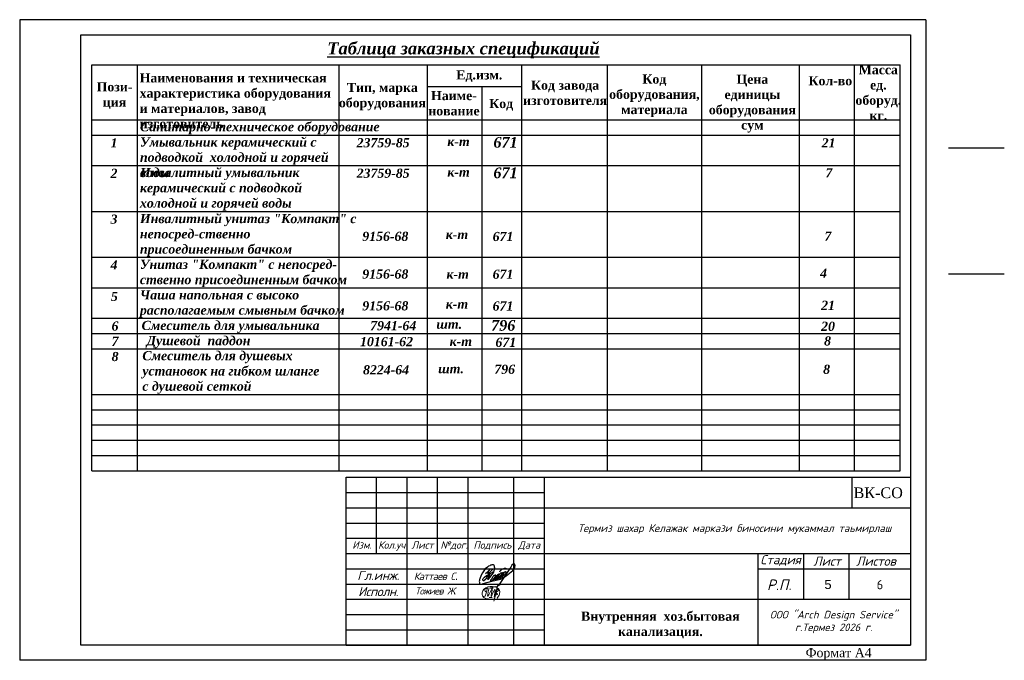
# Model space of a CAD drawing. Header units: inches. Extents: x 8001 to 766003, y -84601 to 563258.
# Tile 118 of 169: x 459026 to 491300, y -12459 to 8541. Entities that reach past the tile are written whole.
import ezdxf

# ---------------------------------------------------------------- set-up
doc = ezdxf.new("R2010")
doc.units = ezdxf.units.IN
doc.header["$MEASUREMENT"] = 0
doc.layers.add('_0', color=7, linetype='Continuous', lineweight=15)
doc.layers.add('ФВС-3', color=7, linetype='Continuous', lineweight=25)
doc.styles.add('MyStyle', font='isocpeur.ttf', dxfattribs={"height": 400})
doc.styles.add('OOO-Kazar', font='txt')
doc.styles.get("Standard").update_dxf_attribs({"font": 'arial.ttf'})
doc.styles.add('TIMES', font='times.ttf')
doc.styles.add('TIMES NEW', font='times.ttf')

# ---------------------------------------------------------------- blocks, each defined once
blk = doc.blocks.new('gfnfd')
at = {"layer": '_0', "color": 5, "ltscale": 100}
for points in [[(6520818, 2413294), (6520848, 2413294)], [(6520801, 2413192), (6520834, 2413192)]]:
    blk.add_lwpolyline(points, dxfattribs=at)
blk.add_arc((6518800, 2413812), 2051, 342.7953, 345.3289, dxfattribs=at)
for points in [[(6520800, 2413285), (6520787, 2413205), (6520836, 2413285), (6520823, 2413202), (6520866, 2413283), (6520858, 2413196), (6520895, 2413322), (6520855, 2413150)], [(6520891, 2413186), (6520915, 2413229), (6520915, 2413269), (6520746, 2413281), (6520730, 2413208), (6520827, 2413173)], [(6520765, 2413255), (6520754, 2413268), (6520847, 2413305), (6520939, 2413339)], [(6520888, 2413288), (6520900, 2413266), (6520879, 2413250), (6520895, 2413224), (6520870, 2413213), (6520870, 2413207)], [(6520760, 2413206), (6520746, 2413203)]]:
    blk.add_spline(points, degree=3, dxfattribs=at)
blk = doc.blocks.new('rrwerewrewrewrew')
at = {"color": 5}
for points in [[(387872, 564817), (385461, 560165, 0.55556748), (386382, 560107), (391670, 566719), (392907, 570003, 0.16524673), (392907, 572723, 0.43735193), (390680, 575054, 0.1925367), (387853, 574100), (386571, 573489), (385290, 572586), (383117, 570710), (380078, 566719), (378699, 564105), (377285, 560326), (377078, 559578, 0.07852278), (377003, 555809, 0.23019417), (377694, 554621, 0.0887128), (377781, 554616, 0.0887128), (379419, 554812, 0.0887128), (381084, 555304), (390088, 557920), (399004, 560086), (402154, 561376)], [(387980, 570424), (385421, 567493, 0.22899883), (385508, 566433, 0.41488709), (386276, 566280), (387929, 567230), (391574, 570827), (387929, 567230), (383602, 559965), (381685, 558391), (380818, 558391), (380448, 559062), (380582, 559876), (380932, 560780), (382245, 562139), (384351, 563843), (392166, 568035)], [(390507, 558635), (395529, 562210), (397057, 563852), (397766, 564614), (397257, 565308), (395804, 564684), (393930, 562390), (393187, 560845, 0.24255711), (393041, 559580, 0.40328304), (393704, 559264), (399431, 563972), (400603, 565962), (400228, 566548), (398635, 565939), (397633, 564795), (395782, 562481), (395782, 560295), (396385, 560295), (399478, 562450), (401915, 565049, 0.04813408), (402290, 566969, 0.1195267), (400636, 565910), (398470, 562543), (398470, 560904), (398892, 560600), (405033, 566245, 0.12154345), (405033, 567557, 0.35845704), (404400, 567908, 0.15003716), (402713, 566737), (401915, 565049), (401358, 564455, 0.10332709), (401119, 561843, 0.57533837), (401471, 561164, 0.15295213), (402959, 561934), (404869, 563552), (412161, 569153), (414224, 572291), (414531, 574421), (414044, 575728), (413253, 576151), (412242, 575691), (411129, 574552), (409777, 572512), (406098, 567138), (396979, 553520)], [(398349, 567683, -0.17239952), (399516, 569357, -0.09374717), (402528, 571150, -0.27811873), (405794, 570727)], [(393348, 564247, 0.15829732), (390735, 562114), (389962, 560238), (388831, 559169, 0.49817329), (388831, 558274, 0.20946853), (389828, 557885), (393236, 561652), (394204, 563658, 0.46432334), (393929, 564350), (393348, 564299), (393348, 564247)]]:
    blk.add_lwpolyline(points, format="xyb", dxfattribs=at)
blk.add_lwpolyline([(385421, 567493), (383513, 565557)], dxfattribs=at)

msp = doc.modelspace()

# ---------------------------------------------------------------- linework, layer by layer
at = {"color": 0}
for p, q in [((488725.876, 8540.99), (459025.876, 8540.99)), ((488725.876, -12459.01), (459025.876, -12459.01))]:
    msp.add_line(p, q, dxfattribs=at)
for p, q in [((459025.876, 8540.99), (459025.876, -12459.01)), ((488725.876, 8540.99), (488725.876, -12459.01)), ((461025.876, 8040.99), (488225.876, 8040.99)), ((461025.876, -11959.01), (461025.876, 8040.99)), ((488225.876, 8040.99), (488225.876, -11959.01)), ((461390.347, 7056.246), (487890.347, 7056.246)), ((461390.347, -6243.754), (461390.347, 7056.246)), ((462890.347, -6243.754), (462890.347, 7056.246)), ((469496.419, -6243.754), (469496.419, 7056.246)), ((472390.347, -6243.754), (472390.347, 7056.246)), ((475490.347, -6243.754), (475490.347, 7056.246)), ((478290.347, -6243.754), (478290.347, 7056.246)), ((481390.347, -6243.754), (481390.347, 7056.246)), ((484590.347, -6243.754), (484590.347, 7056.246)), ((486390.347, -6243.754), (486390.347, 7056.246)), ((487890.347, -6243.754), (487890.347, 7056.246)), ((472390.347, 6356.246), (475490.347, 6356.246)), ((474190.347, -6243.754), (474190.347, 6356.246)), ((461390.347, 5256.246), (487890.347, 5256.246)), ((461390.347, 4756.246), (487890.347, 4756.246)), ((461390.347, 3756.246), (487890.347, 3756.246)), ((461390.347, 2256.246), (487890.347, 2256.246)), ((461390.347, 756.246), (487890.347, 756.246)), ((461390.347, -243.754), (487890.347, -243.754)), ((461390.347, -1243.754), (487890.347, -1243.754)), ((461390.347, -1743.754), (487890.347, -1743.754)), ((461390.347, -2243.754), (487890.347, -2243.754)), ((461390.347, -3743.754), (487890.347, -3743.754)), ((461390.347, -4243.754), (487890.347, -4243.754)), ((461390.347, -4743.754), (487890.347, -4743.754)), ((461390.347, -5243.754), (487890.347, -5243.754)), ((461390.347, -5743.754), (487890.347, -5743.754)), ((461390.347, -6243.754), (487890.347, -6243.754)), ((488225.876, -11959.01), (461025.876, -11959.01))]:
    msp.add_line(p, q)
at = {"linetype": 'Continuous'}
for p, q in [((469725.876, -6459.01), (488225.876, -6459.01)), ((469725.876, -11959.01), (469725.876, -6459.01)), ((470725.876, -8959.01), (470725.876, -6459.01)), ((471725.876, -11959.01), (471725.876, -6459.01)), ((472725.876, -8959.01), (472725.876, -6459.01)), ((473725.876, -11959.01), (473725.876, -6459.01)), ((475225.876, -11959.01), (475225.876, -6459.01)), ((476225.876, -11959.01), (476225.876, -6459.01)), ((476225.876, -7459.01), (488225.876, -7459.01)), ((469725.876, -8459.01), (476225.876, -8459.01)), ((469725.876, -8959.01), (476225.876, -8959.01)), ((476225.876, -8959.01), (488225.876, -8959.01)), ((483225.876, -8959.01), (483225.876, -11959.01)), ((484725.876, -10459.01), (484725.876, -8959.01)), ((486220.038, -10459.01), (486220.038, -8959.01)), ((483225.876, -9459.01), (488225.876, -9459.01)), ((476225.876, -10459.01), (488225.876, -10459.01)), ((469725.876, -11959.01), (488225.876, -11959.01)), ((483225.876, -11959.01), (488225.876, -11959.01))]:
    msp.add_line(p, q, dxfattribs=at)
at = {"linetype": 'ByBlock', "ltscale": 0.1}
msp.add_line((486305.876, -6459.01), (486305.876, -7459.01), dxfattribs=at)
at = {"ltscale": 100}
msp.add_line((469725.876, -11959.01), (483225.876, -11959.01), dxfattribs=at)
at = {"color": 18, "true_color": 0x000000}
for points in [[(489471.5, 4339.5), (491300, 4339.5)], [(489471.5, 212.5), (491300, 212.5)]]:
    msp.add_lwpolyline(points, dxfattribs=at)
at = {"linetype": 'Continuous'}
for points in [[(469725.876, -6959.01), (476225.876, -6959.01)], [(469725.876, -7459.01), (476225.876, -7459.01)], [(469725.876, -7959.01), (476225.876, -7959.01)], [(469725.876, -9459.01), (476225.876, -9459.01)], [(469725.876, -9959.01), (476225.876, -9959.01)], [(469725.876, -10459.01), (476225.876, -10459.01)], [(469725.876, -10959.01), (476225.876, -10959.01)], [(469725.876, -11459.01), (476225.876, -11459.01)]]:
    msp.add_lwpolyline(points, dxfattribs=at)

# ---------------------------------------------------------------- block references
at = {"color": 6, "xscale": 0.03125, "yscale": 0.03125, "zscale": 0.03125}
msp.add_blockref('rrwerewrewrewrew', (462314.239, -27298.816), dxfattribs=at)
at = {"layer": '_0', "xscale": 3, "yscale": 3, "zscale": 3}
msp.add_blockref('gfnfd', (-19087993.458, -7249974.643), dxfattribs=at)

# ---------------------------------------------------------------- texts
at = {"linetype": 'Continuous', "ltscale": 100, "style": 'TIMES NEW'}
msp.add_text('Формат A4', height=300, dxfattribs=at).set_placement((484786.92, -12359.01))
for s, insert, char_height, width, attachment_point in [('{\\fTimes New Roman|b1|i1|c204|p18;\\LТаблица заказных спецификаций}', (473570.957, 7803.285), 400, 9174.19659, 2), ('{\\fTimes New Roman|b1|i0|c204|p18;Наименования и техническая характеристика оборудования и материалов, завод изготовитель}', (462957.858, 6784.544), 300, 6577.15055, 1), ('{\\fTimes New Roman|b1|i0|c204|p18;Ед.изм.}', (473335.253, 6882.148), 300, 1741.27809, 1), ('{\\fTimes New Roman|b1|i0|c204|p18;Масса \\Pед.\\Pоборуд.\\Pкг.}', (487170.536, 7051.355), 300, 2018.58837, 2), ('{\\fTimes New Roman|b1|i0|c204|p18;Пози-\\Pция}', (462133.724, 6490.712), 300, 1778.65771, 2), ('{\\fTimes New Roman|b1|i0|c204|p18;Тип, марка оборудования}', (470914.13, 6468.91), 300, 2555.80105, 2), ('{\\fTimes New Roman|b1|i0|c204|p18;Код завода изготовителя}', (476903.98, 6544.598), 300, 3755.54488, 2), ('{\\fTimes New Roman|b1|i0|c204|p18;Код оборудования, материала}', (479830.2, 6745.668), 300, 2642.92335, 2), ('{\\fTimes New Roman|b1|i0|c204|p18;Цена единицы оборудования\\Pсум}', (483041.487, 6739.239), 300, 2969.87361, 2), ('{\\fTimes New Roman|b1|i0|c204|p18;Кол-во}', (484881.868, 6688.8), 300, 1883.37616, 1), ('{\\fTimes New Roman|b1|i0|c204|p18;Наиме-\\Pнование}', (473259.816, 6202.974), 300, 2217.68144, 2), ('{\\fTimes New Roman|b1|i0|c204|p18;Код}', (474415.803, 5942.93), 300, 2042.16445, 1), ('{\\fTimes New Roman|b1|i1|c204|p18;Санитарно-техническое оборудование}', (462968.908, 5182.185), 300, 7826.06459, 1), ('{\\fTimes New Roman|b0|i0|c204|p18;   \\fTimes New Roman|b1|i1|c204|p18;к-т}', (472777.249, -1853.677), 300, 1028.01802, 1), ('{\\fTimes New Roman|b1|i1|c204|p18;671}', (474621.045, -1883.334), 300, 791.87288, 1), ('{\\fTimes New Roman|b1|i1|c204|p18;8}', (485391.634, -1839.222), 300, 441.86085, 1), ('{\\fTimes New Roman|b0|i0|c204|p18;   \\fTimes New Roman|b1|i1|c204|p18;шт.}', (472742.284, -2750.479), 300, 1114.1031, 1), ('{\\fTimes New Roman|b1|i1|c204|p18;796}', (474583.251, -2767.855), 300, 3755.54488, 1), ('{\\fTimes New Roman|b1|i1|c204|p18;8}', (485361.558, -2769.612), 300, 469.7628, 1), ('{\\fISOCPEUR|b0|i1|c204|p34;\\T0.9;Каттаев С}.', (471945.876, -9703.696), 240, 2180, 4)]:
    msp.add_mtext(s, dxfattribs=dict(insert=insert, char_height=char_height, width=width, attachment_point=attachment_point))
at = {"attachment_point": 1}
for s, insert, char_height, width, style in [('{\\fTimes New Roman|b1|i1|c204|p18;1}', (462004.305, 4653.146), 300, 225.3504, 'TIMES'), ('{\\fTimes New Roman|b1|i1|c204|p18;Умывальник керамический с подводкой  холодной и горячей воды}', (462968.187, 4680.932), 300, 7164.66464, 'TIMES'), ('{\\fTimes New Roman|b1|i1|c204|p18;23759-85}', (470070.739, 4658.716), 300, 1702.63951, 'TIMES'), ('{\\fTimes New Roman|b0|i0|c238|p18;   \\fTimes New Roman|b1|i1|c204|p18;к-т}', (472702.079, 4695.766), 300, 1154.95003, 'TIMES'), ('{\\fTimes New Roman|b1|i1|c204|p18;671}', (474554.826, 4695.766), 350, 981.02527, 'TIMES'), ('{\\fTimes New Roman|b1|i1|c204|p18;21}', (485313.325, 4652.441), 300, 443.2554, 'TIMES'), ('{\\fTimes New Roman|b1|i1|c204|p18;2}', (462004.305, 3653.146), 300, 225.3504, 'TIMES'), ('{\\fTimes New Roman|b1|i1|c204|p18;Инвалитный умывальник керамический с подводкой  холодной и горячей воды}', (462968.187, 3680.932), 300, 7164.66464, 'TIMES'), ('{\\fTimes New Roman|b1|i1|c204|p18;23759-85}', (470070.739, 3658.716), 300, 1702.63951, 'TIMES'), ('{\\fTimes New Roman|b0|i0|c238|p18;   \\fTimes New Roman|b1|i1|c204|p18;к-т}', (472702.079, 3695.766), 300, 1154.95003, 'TIMES'), ('{\\fTimes New Roman|b1|i1|c204|p18;671}', (474554.826, 3695.766), 350, 981.02527, 'TIMES'), ('{\\fTimes New Roman|b1|i1|c204|p18;7}', (485439.213, 3673.047), 300, 214.97947, 'TIMES'), ('{\\fTimes New Roman|b1|i1|c204|p18;3}', (462004.305, 2153.146), 300, 225.3504, 'TIMES'), ('{\\fTimes New Roman|b1|i1|c204|p18;Инвалитный унитаз "Компакт" с непосред-ственно присоединенным бачком}', (462966.54, 2170.925), 300, 7117.2519, 'TIMES NEW'), ('{\\fTimes New Roman|b1|i1|c204|p18;9156-68}', (470255.151, 1589.654), 300, 1475.31435, 'TIMES NEW'), ('{\\fTimes New Roman|b1|i1|c204|p18;к-т}', (472991.097, 1649.304), 300, 695.79019, 'TIMES NEW'), ('{\\fTimes New Roman|b1|i1|c204|p18;671}', (474527.567, 1584.654), 300, 643.01442, 'TIMES NEW'), ('{\\fTimes New Roman|b1|i1|c204|p18;7}', (485405.997, 1595.558), 300, 221.4075, 'TIMES NEW'), ('{\\fTimes New Roman|b1|i1|c204|p18;4}', (462004.305, 653.146), 300, 225.3504, 'TIMES'), ('{\\fTimes New Roman|b1|i1|c204|p18;5}', (462017.507, -380.801), 300, 211.6242, 'TIMES'), ('{\\fTimes New Roman|b1|i1|c204|p18;\\C0;Чаша напольная с высоко располагаемым смывным бачком}', (462966.54, -329.075), 300, 6994.89877, 'TIMES NEW'), ('{\\fTimes New Roman|b1|i1|c204|p18;9156-68}', (470255.151, -688.846), 300, 1475.31435, 'TIMES NEW'), ('{\\fTimes New Roman|b1|i1|c204|p18;к-т}', (472991.097, -629.196), 300, 695.79019, 'TIMES NEW'), ('{\\fTimes New Roman|b1|i1|c204|p18;671}', (474527.567, -693.846), 300, 643.01442, 'TIMES NEW'), ('{\\fTimes New Roman|b1|i1|c204|p18;21}', (485296.509, -672.942), 300, 248.73633, 'TIMES NEW'), ('{\\fTimes New Roman|b1|i1|c204|p18;6}', (462037.507, -1350.801), 300, 211.6242, 'TIMES'), ('{\\fTimes New Roman|b1|i1|c204|p18;Смеситель для умывальника}', (463021.425, -1331.192), 300, 5758.41822, 'TIMES'), ('{\\fTimes New Roman|b1|i1|c204|p18;7941-64}', (470515.22, -1338.287), 300, 1480.28911, 'TIMES'), ('{\\fTimes New Roman|b0|i0|c204|p18;   \\fTimes New Roman|b1|i1|c204|p18;шт.}', (472682.532, -1289.289), 300, 1114.1031, 'TIMES'), ('{\\fTimes New Roman|b1|i1|c204|p18;796}', (474478.462, -1304.883), 350, 783.99748, 'TIMES'), ('{\\fTimes New Roman|b1|i1|c204|p18;20}', (485294.858, -1359.634), 300, 445.32156, 'TIMES'), ('{\\fTimes New Roman|b1|i1|c204|p18;7}', (462037.507, -1850.801), 300, 211.6242, 'TIMES'), ('{\\fTimes New Roman|b1|i1|c204|p18;8}', (462037.507, -2350.801), 300, 211.6242, 'TIMES')]:
    msp.add_mtext(s, dxfattribs=dict(at, insert=insert, char_height=char_height, width=width, style=style))
at = {"color": 0, "char_height": 300}
for s, insert, width, attachment_point in [('{\\fTimes New Roman|b1|i1|c204|p18;Унитаз "Компакт" с непосред-\\Pственно присоединенным бачком}', (462966.54, 670.925), 8110.83193, 1), ('{\\fTimes New Roman|b1|i1|c204|p18;9156-68}', (470255.151, 352.654), 1475.31435, 1), ('{\\fTimes New Roman|b1|i1|c204|p18;671}', (474527.567, 347.654), 643.01442, 1), ('{\\fTimes New Roman|b1|i1|c0|p18;4}', (485261.403, 380.634), 401.35676, 1), ('{\\fTimes New Roman|b0|i0|c204|p18;   \\fTimes New Roman|b1|i1|c204|p18;к-т}', (472674.82, 347.654), 1028.01802, 1), ('{\\fTimes New Roman|b1|i1|c204|p18;Душевой  паддон }', (463185.876, -1830.101), 3428.23432, 1), ('{\\fTimes New Roman|b1|i1|c204|p18;10161-62}', (470181.496, -1861.78), 1475.31435, 1), ('{\\fTimes New Roman|b1|i1|c204|p18;Смеситель для душевых установок на гибком шланге с душевой сеткой}', (463045.876, -2322.757), 6069.85406, 1), ('{\\fTimes New Roman|b1|i1|c204|p18;8224-64}', (470279.865, -2785.939), 1480.28911, 1), ('{\\fTimes New Roman|b1|i0|c204|p18;Внутренняя  хоз.бытовая канализация.}', (480025.876, -10862.856), 6520.08418, 2)]:
    msp.add_mtext(s, dxfattribs=dict(at, insert=insert, width=width, attachment_point=attachment_point))
at = {"insert": (486358.782, -6791.974), "char_height": 350, "attachment_point": 1}
msp.add_mtext('{\\fTimes New Roman|b0|i0|c204|p18;ВК-СО}', dxfattribs=at)
at = {"color": 5, "lineweight": 30, "ltscale": 20, "insert": (485404.477, -9822.89), "char_height": 300, "attachment_point": 1}
msp.add_mtext_dynamic_manual_height_columns('{\\C256;5}', width=300, gutter_width=1250, heights=[0], dxfattribs=at)
at = {"insert": (487115.971, -9831.2), "char_height": 300, "attachment_point": 1, "style": 'MyStyle'}
msp.add_mtext_dynamic_manual_height_columns('6', width=968.8472, gutter_width=1250, heights=[0], dxfattribs=at)
at = {"layer": 'ФВС-3', "linetype": 'Continuous', "lineweight": 5, "style": 'OOO-Kazar'}
for s, insert, char_height, attachment_point in [('{\\fISOCPEUR|b0|i1|c204|p34;Термиз шахар Келажак маркази биносини мукаммал таьмирлаш\\P  }', (482460.309, -8735.838), 250, 8), ('{\\fISOCPEUR|b0|i1|c204|p34;Изм.}', (470245.232, -8558.581), 240, 2), ('{\\fISOCPEUR|b0|i1|c204|p34;Кол.уч.}', (471257.267, -8558.581), 240, 2), ('{\\fISOCPEUR|b0|i1|c204|p34;Лист}', (472229.365, -8558.581), 240, 2), ('{\\fISOCPEUR|b0|i1|c204|p34;№дог.}', (473265.257, -8558.581), 240, 2), ('{\\fISOCPEUR|b0|i1|c204|p34;Подпись}', (474522.342, -8558.581), 240, 2), ('{\\fISOCPEUR|b0|i1|c204|p34;Дата}', (475726.984, -8558.581), 240, 2), ('{\\fISOCPEUR|b0|i1|c204|p34;Стадия}', (483967.012, -9359.01), 300, 8), ('{\\fISOCPEUR|b0|i1|c204|p34;Лист }', (485491.232, -9359.01), 300, 8), ('{\\fISOCPEUR|b0|i1|c204|p34;Листов }', (487095.239, -9359.01), 300, 8), ('{\\fISOCPEUR|b0|i1|c204|p34;Р.П.}', (483921.744, -10159.01), 350, 8), ('{\\fISOCPEUR|b0|i1|c204|p34;\\T0.95;Исполн.}', (470777.733, -10055.262), 300, 2), ('{\\fISOCPEUR|b0|i1|c204|p34;\\T0.9;Тожиев Ж.}', (472660.689, -10072.241), 230, 2), ('{\\fISOCPEUR|b0|i1|c204|p34;ООО "Arch Design Service"\\Pг.Термез 20\\fISOCPEUR|b0|i1|c0|p34;26\\fISOCPEUR|b0|i1|c204|p34; г.\\P  }', (485704.768, -11987.858), 250, 8)]:
    msp.add_mtext(s, dxfattribs=dict(at, insert=insert, char_height=char_height, attachment_point=attachment_point))
at = {"layer": 'ФВС-3', "color": 0, "linetype": 'Continuous', "lineweight": 5, "insert": (470780.119, -9526.917), "char_height": 300, "attachment_point": 2, "style": 'OOO-Kazar'}
msp.add_mtext('{\\fISOCPEUR|b0|i1|c204|p34;\\C256;Гл.инж.}', dxfattribs=at)

doc.saveas('drawing.dxf')
